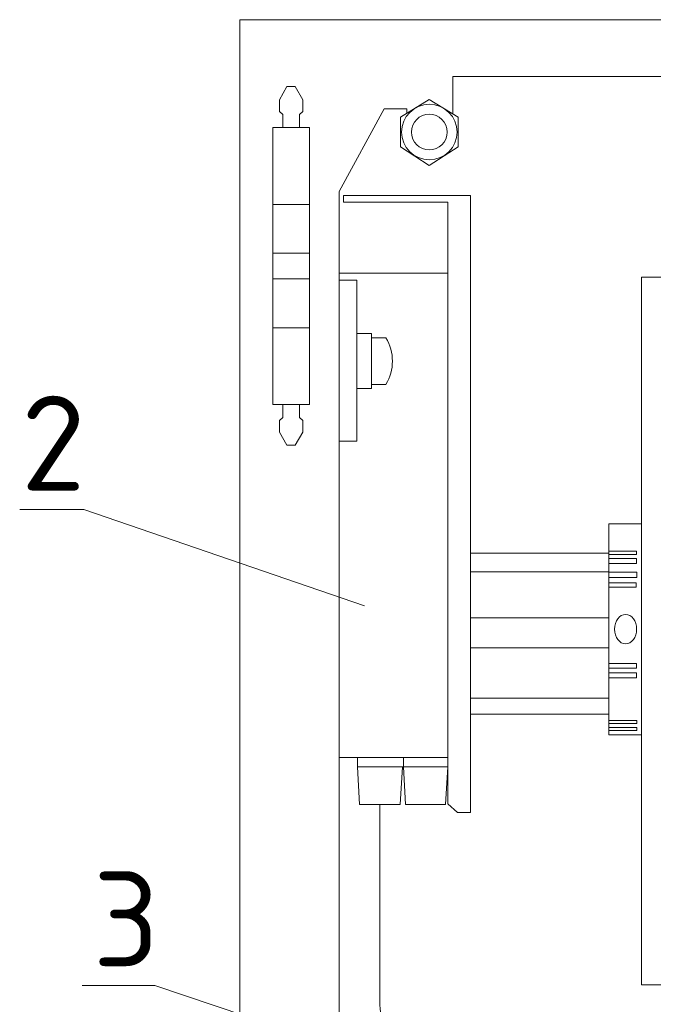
# Model space of a CAD drawing. Header units: millimetres. Extents: x 2008 to 593522, y -10016 to 93699.
# Tile 25 of 102: x 278412 to 280081, y 24468 to 27062. Entities that reach past the tile are written whole.
import ezdxf
from ezdxf import colors
from ezdxf.entities.mleader import LeaderData, LeaderLine
from ezdxf.math import Vec2, Vec3

# ---------------------------------------------------------------- set-up
doc = ezdxf.new("R2010")
doc.units = ezdxf.units.MM
doc.styles.add('MtXpl_ISOCPEUR', font='isocpeur.ttf')
doc.styles.get("Standard").update_dxf_attribs({"font": 'arial.ttf'})
doc.linetypes.add('TEXT_LINE', pattern='A,5,-3,["BOK",Standard,S=2.5,R=0,X=0,Y=-1.25],-9,5,-3,0,-3', length=28)

# ---------------------------------------------------------------- blocks, each defined once
blk = doc.blocks.new('A$C595002f6')
at = {"lineweight": 0}
for p, q in [((1202.6, 2822.4), (1222.5, 2856.9)), ((1202.6, 2822.4), (1222.5, 2856.9)), ((1202.6, 2822.4), (1222.5, 2856.9)), ((1222.5, 2856.9), (1233.5, 2856.9)), ((1222.5, 2856.9), (1233.5, 2856.9)), ((1222.5, 2856.9), (1233.5, 2856.9)), ((1244.5, 2856.9), (1233.5, 2856.9)), ((1244.5, 2856.9), (1233.5, 2856.9)), ((1244.5, 2856.9), (1233.5, 2856.9)), ((1264.4, 2822.4), (1244.5, 2856.9)), ((1264.4, 2822.4), (1244.5, 2856.9)), ((1264.4, 2822.4), (1244.5, 2856.9)), ((1202.6, 2791.5), (1202.6, 2822.4)), ((1202.6, 2791.5), (1202.6, 2822.4)), ((1202.6, 2791.5), (1202.6, 2822.4)), ((1264.4, 2791.5), (1264.4, 2822.4)), ((1264.4, 2791.5), (1264.4, 2822.4)), ((1264.4, 2791.5), (1264.4, 2822.4)), ((1211.5, 2783.3), (1202.6, 2791.5)), ((1211.5, 2783.3), (1202.6, 2791.5)), ((1211.5, 2783.3), (1202.6, 2791.5)), ((1211.5, 2749.5), (1211.5, 2783.3)), ((1211.5, 2749.5), (1211.5, 2783.3)), ((1211.5, 2749.5), (1211.5, 2783.3)), ((1255.5, 2783.3), (1264.4, 2791.5)), ((1255.5, 2783.3), (1264.4, 2791.5)), ((1255.5, 2783.3), (1264.4, 2791.5)), ((1255.5, 2749.5), (1255.5, 2783.3)), ((1255.5, 2749.5), (1255.5, 2783.3)), ((1255.5, 2749.5), (1255.5, 2783.3)), ((1184.9, 2749.5), (1282.1, 2749.5)), ((1184.9, 2019.5), (1184.9, 2749.5)), ((1184.9, 2749.5), (1282.1, 2749.5)), ((1184.9, 2019.5), (1184.9, 2749.5)), ((1184.9, 2749.5), (1282.1, 2749.5)), ((1184.9, 2019.5), (1184.9, 2749.5)), ((1282.1, 2749.5), (1282.1, 2019.5)), ((1282.1, 2749.5), (1282.1, 2019.5)), ((1282.1, 2749.5), (1282.1, 2019.5)), ((1095.2, 2570), (760.6, 2570)), ((760.6, 2570), (760.6, 944.5)), ((1095.2, 2570), (760.6, 2570)), ((760.6, 2570), (760.6, 944.5)), ((1095.2, 2570), (760.6, 2570)), ((760.6, 2570), (760.6, 944.5)), ((1095.2, 2553), (1095.2, 2570)), ((1095.2, 2553), (1095.2, 2570)), ((1095.2, 2553), (1095.2, 2570)), ((820.9, 967.6), (820.9, 2553)), ((820.9, 2553), (1095.2, 2553)), ((820.9, 967.6), (820.9, 2553)), ((820.9, 2553), (1095.2, 2553)), ((820.9, 967.6), (820.9, 2553)), ((820.9, 2553), (1095.2, 2553)), ((1184.9, 2546.3), (1282.1, 2546.3)), ((1184.9, 2546.3), (1282.1, 2546.3)), ((1184.9, 2546.3), (1282.1, 2546.3)), ((1184.9, 2418), (1282.1, 2418)), ((1184.9, 2418), (1282.1, 2418)), ((1184.9, 2418), (1282.1, 2418)), ((820.9, 2365.3), (1107.2, 2365.3)), ((820.9, 2365.3), (1107.2, 2365.3)), ((820.9, 2365.3), (1107.2, 2365.3)), ((-273.7, 2354.9), (310.1, 2354.9)), ((-273.7, 2354.9), (310.1, 2354.9)), ((-273.7, 2354.9), (310.1, 2354.9)), ((310.1, 2354.9), (310.1, 490.9)), ((310.1, 2354.9), (310.1, 490.9)), ((310.1, 2354.9), (310.1, 490.9)), ((1107.2, 2346.8), (1060.6, 2346.8)), ((1060.6, 2346.8), (1060.6, 1923.3)), ((1107.2, 2346.8), (1060.6, 2346.8)), ((1060.6, 2346.8), (1060.6, 1923.3)), ((1107.2, 2346.8), (1060.6, 2346.8)), ((1060.6, 2346.8), (1060.6, 1923.3)), ((1184.9, 2350.9), (1282.1, 2350.9)), ((1184.9, 2350.9), (1282.1, 2350.9)), ((1184.9, 2350.9), (1282.1, 2350.9)), ((1021.4, 2061.3), (1021.4, 2206.4)), ((1021.4, 2206.4), (1060.6, 2206.4)), ((1021.4, 2061.3), (1021.4, 2206.4)), ((1021.4, 2206.4), (1060.6, 2206.4)), ((1021.4, 2061.3), (1021.4, 2206.4)), ((1021.4, 2206.4), (1060.6, 2206.4)), ((1184.9, 2221.7), (1282.1, 2221.7)), ((1184.9, 2221.7), (1282.1, 2221.7)), ((1184.9, 2221.7), (1282.1, 2221.7)), ((1021.4, 2195.1), (983.6, 2195.1)), ((1021.4, 2195.1), (983.6, 2195.1)), ((1021.4, 2195.1), (983.6, 2195.1)), ((1021.4, 2072.6), (983.6, 2072.6)), ((1021.4, 2072.6), (983.6, 2072.6)), ((1021.4, 2072.6), (983.6, 2072.6)), ((1060.6, 2061.3), (1021.4, 2061.3)), ((1060.6, 2061.3), (1021.4, 2061.3)), ((1060.6, 2061.3), (1021.4, 2061.3)), ((1282.1, 2019.5), (1184.9, 2019.5)), ((1282.1, 2019.5), (1184.9, 2019.5)), ((1282.1, 2019.5), (1184.9, 2019.5)), ((1211.5, 2019.5), (1211.5, 1985.7)), ((1211.5, 2019.5), (1211.5, 1985.7)), ((1211.5, 2019.5), (1211.5, 1985.7)), ((1255.5, 2019.5), (1255.5, 1985.7)), ((1255.5, 2019.5), (1255.5, 1985.7)), ((1255.5, 2019.5), (1255.5, 1985.7)), ((1211.5, 1985.7), (1202.6, 1977.5)), ((1211.5, 1985.7), (1202.6, 1977.5)), ((1211.5, 1985.7), (1202.6, 1977.5)), ((1202.6, 1977.5), (1202.6, 1946.6)), ((1202.6, 1977.5), (1202.6, 1946.6)), ((1202.6, 1977.5), (1202.6, 1946.6)), ((1255.5, 1985.7), (1264.4, 1977.5)), ((1255.5, 1985.7), (1264.4, 1977.5)), ((1255.5, 1985.7), (1264.4, 1977.5)), ((1264.4, 1977.5), (1264.4, 1946.6)), ((1264.4, 1977.5), (1264.4, 1946.6)), ((1264.4, 1977.5), (1264.4, 1946.6)), ((1202.6, 1946.6), (1222.5, 1912.1)), ((1202.6, 1946.6), (1222.5, 1912.1)), ((1202.6, 1946.6), (1222.5, 1912.1)), ((1264.4, 1946.6), (1244.5, 1912.1)), ((1264.4, 1946.6), (1244.5, 1912.1)), ((1264.4, 1946.6), (1244.5, 1912.1)), ((1060.6, 1923.3), (1107.2, 1923.3)), ((1060.6, 1923.3), (1107.2, 1923.3)), ((1060.6, 1923.3), (1107.2, 1923.3)), ((1222.5, 1912.1), (1233.5, 1912.1)), ((1222.5, 1912.1), (1233.5, 1912.1)), ((1222.5, 1912.1), (1233.5, 1912.1)), ((1244.5, 1912.1), (1233.5, 1912.1)), ((1244.5, 1912.1), (1233.5, 1912.1)), ((1244.5, 1912.1), (1233.5, 1912.1)), ((396.9, 1704.9), (310.1, 1704.9)), ((310.1, 1704.9), (310.1, 1149.1)), ((396.9, 1704.9), (310.1, 1704.9)), ((310.1, 1704.9), (310.1, 1149.1)), ((396.9, 1704.9), (310.1, 1704.9)), ((396.9, 1149.1), (396.9, 1704.9)), ((396.9, 1149.1), (396.9, 1704.9)), ((396.9, 1632.8), (323.4, 1632.8)), ((323.4, 1632.8), (323.4, 1624.4)), ((396.9, 1632.8), (323.4, 1632.8)), ((323.4, 1632.8), (323.4, 1624.4)), ((396.9, 1632.8), (323.4, 1632.8)), ((323.4, 1632.8), (323.4, 1624.4)), ((323.4, 1624.4), (396.9, 1624.4)), ((323.4, 1624.4), (396.9, 1624.4)), ((323.4, 1624.4), (396.9, 1624.4)), ((396.9, 1614.2), (323.4, 1614.2)), ((323.4, 1614.2), (323.4, 1600.3)), ((396.9, 1614.2), (323.4, 1614.2)), ((323.4, 1614.2), (323.4, 1600.3)), ((396.9, 1614.2), (323.4, 1614.2)), ((323.4, 1614.2), (323.4, 1600.3)), ((396.9, 1627.9), (760.6, 1627.9)), ((396.9, 1627.9), (760.6, 1627.9)), ((396.9, 1627.9), (760.6, 1627.9)), ((323.4, 1600.3), (396.9, 1600.3)), ((323.4, 1600.3), (396.9, 1600.3)), ((323.4, 1600.3), (396.9, 1600.3)), ((396.9, 1577.9), (323, 1577.9)), ((323, 1577.9), (323, 1564.1)), ((396.9, 1577.9), (323, 1577.9)), ((323, 1577.9), (323, 1564.1)), ((396.9, 1577.9), (323, 1577.9)), ((323, 1577.9), (323, 1564.1)), ((323, 1564.1), (396.9, 1564.1)), ((323, 1564.1), (396.9, 1564.1)), ((323, 1564.1), (396.9, 1564.1)), ((396.9, 1578.9), (760.6, 1578.9)), ((396.9, 1578.9), (760.6, 1578.9)), ((396.9, 1578.9), (760.6, 1578.9)), ((396.9, 1549.3), (324.7, 1549.3)), ((324.7, 1549.3), (324.7, 1538.1)), ((396.9, 1549.3), (324.7, 1549.3)), ((324.7, 1549.3), (324.7, 1538.1)), ((396.9, 1549.3), (324.7, 1549.3)), ((324.7, 1549.3), (324.7, 1538.1)), ((324.7, 1538.1), (396.9, 1538.1)), ((324.7, 1538.1), (396.9, 1538.1)), ((324.7, 1538.1), (396.9, 1538.1)), ((396.9, 1457.4), (760.6, 1457.4)), ((396.9, 1457.4), (760.6, 1457.4)), ((396.9, 1457.4), (760.6, 1457.4)), ((396.9, 1378.1), (760.6, 1378.1)), ((396.9, 1378.1), (760.6, 1378.1)), ((396.9, 1378.1), (760.6, 1378.1)), ((396.9, 1337.1), (323.4, 1337.1)), ((323.4, 1337.1), (323.4, 1324.9)), ((396.9, 1337.1), (323.4, 1337.1)), ((323.4, 1337.1), (323.4, 1324.9)), ((396.9, 1337.1), (323.4, 1337.1)), ((323.4, 1337.1), (323.4, 1324.9)), ((323.4, 1324.9), (396.9, 1324.9)), ((323.4, 1324.9), (396.9, 1324.9)), ((323.4, 1324.9), (396.9, 1324.9)), ((396.9, 1312.7), (323.4, 1312.7)), ((323.4, 1312.7), (323.4, 1299.5)), ((396.9, 1312.7), (323.4, 1312.7)), ((323.4, 1312.7), (323.4, 1299.5)), ((396.9, 1312.7), (323.4, 1312.7)), ((323.4, 1312.7), (323.4, 1299.5)), ((323.4, 1299.5), (396.9, 1299.5)), ((323.4, 1299.5), (396.9, 1299.5)), ((323.4, 1299.5), (396.9, 1299.5)), ((396.9, 1246), (760.6, 1246)), ((396.9, 1246), (760.6, 1246)), ((396.9, 1246), (760.6, 1246)), ((396.9, 1203.8), (760.6, 1203.8)), ((396.9, 1203.8), (760.6, 1203.8)), ((396.9, 1203.8), (760.6, 1203.8)), ((396.9, 1169), (322.4, 1169)), ((322.4, 1169), (322.4, 1160.3)), ((396.9, 1169), (322.4, 1169)), ((322.4, 1169), (322.4, 1160.3)), ((396.9, 1169), (322.4, 1169)), ((322.4, 1169), (322.4, 1160.3)), ((396.9, 1186.8), (322.7, 1186.8)), ((322.7, 1186.8), (322.7, 1178.9)), ((396.9, 1186.8), (322.7, 1186.8)), ((322.7, 1186.8), (322.7, 1178.9)), ((396.9, 1186.8), (322.7, 1186.8)), ((322.7, 1186.8), (322.7, 1178.9)), ((322.7, 1178.9), (396.9, 1178.9)), ((322.7, 1178.9), (396.9, 1178.9)), ((322.7, 1178.9), (396.9, 1178.9)), ((310.1, 1149.1), (396.9, 1149.1)), ((310.1, 1149.1), (396.9, 1149.1)), ((310.1, 1149.1), (396.9, 1149.1)), ((322.4, 1160.3), (396.9, 1160.3)), ((322.4, 1160.3), (396.9, 1160.3)), ((322.4, 1160.3), (396.9, 1160.3)), ((820.9, 1089.8), (1107.2, 1089.8)), ((820.9, 1089.8), (1107.2, 1089.8)), ((820.9, 1089.8), (1107.2, 1089.8)), ((937.8, 1089.8), (937.8, 1065.1)), ((937.8, 1089.8), (937.8, 1065.1)), ((937.8, 1089.8), (937.8, 1065.1)), ((1058.7, 1089.8), (1058.7, 1065.1)), ((1058.7, 1089.8), (1058.7, 1065.1)), ((1058.7, 1089.8), (1058.7, 1065.1)), ((1058.7, 1065.1), (820.9, 1065.1)), ((826.9, 965.5), (820.9, 1065.1)), ((1058.7, 1065.1), (820.9, 1065.1)), ((826.9, 965.5), (820.9, 1065.1)), ((1058.7, 1065.1), (820.9, 1065.1)), ((826.9, 965.5), (820.9, 1065.1)), ((937.8, 1065.1), (932.6, 965.5)), ((937.8, 1065.1), (932.6, 965.5)), ((937.8, 1065.1), (932.6, 965.5)), ((939.8, 1065.1), (946.2, 965.5)), ((939.8, 1065.1), (946.2, 965.5)), ((939.8, 1065.1), (946.2, 965.5)), ((1053.6, 965.5), (1058.7, 1065.1)), ((1053.6, 965.5), (1058.7, 1065.1)), ((1053.6, 965.5), (1058.7, 1065.1)), ((795.3, 944.5), (820.9, 967.6)), ((795.3, 944.5), (820.9, 967.6)), ((795.3, 944.5), (820.9, 967.6)), ((932.6, 965.5), (826.9, 965.5)), ((932.6, 965.5), (826.9, 965.5)), ((932.6, 965.5), (826.9, 965.5)), ((946.2, 965.5), (1053.6, 965.5)), ((946.2, 965.5), (1053.6, 965.5)), ((946.2, 965.5), (1053.6, 965.5)), ((760.6, 944.5), (795.3, 944.5)), ((760.6, 944.5), (795.3, 944.5)), ((760.6, 944.5), (795.3, 944.5)), ((310.1, 490.9), (-273.7, 490.9)), ((310.1, 490.9), (-273.7, 490.9)), ((310.1, 490.9), (-273.7, 490.9))]:
    blk.add_line(p, q, dxfattribs=at)
for points in [[(-3191.6, -1536.7), (-3191.6, 3033.3), (1368.4, 3033.3), (1368.4, -1536.7), (-3191.6, -1536.7)], [(807.3, 2784.9), (807.2, 2883.3), (-2613.3, 2883.3), (-2613.3, 2786.4)], [(869.4, 2823.1), (793.3, 2776.3), (793.3, 2698.2), (869.4, 2649)], [(869.4, 2823.1), (793.3, 2776.3), (793.3, 2698.2), (869.4, 2649)], [(869.4, 2823.1), (793.3, 2776.3), (793.3, 2698.2), (869.4, 2649)], [(869.4, 2823.1), (945.5, 2776.3), (945.5, 2698.2), (869.4, 2649)], [(869.4, 2823.1), (945.5, 2776.3), (945.5, 2698.2), (869.4, 2649)], [(869.4, 2823.1), (945.5, 2776.3), (945.5, 2698.2), (869.4, 2649)], [(926.9, -1305.7), (926.9, -1314.1), (989.4, -1314.1), (1107.2, -1103.3), (1107.2, 2580.8), (988.2, 2798.1), (928.4, 2798.1), (928.4, 2786.8)], [(926.9, -1305.7), (926.9, -1314.1), (989.4, -1314.1), (1107.2, -1103.3), (1107.2, 2580.8), (988.2, 2798.1), (928.4, 2798.1), (928.4, 2786.8)], [(926.9, -1305.7), (926.9, -1314.1), (989.4, -1314.1), (1107.2, -1103.3), (1107.2, 2580.8), (988.2, 2798.1), (928.4, 2798.1), (928.4, 2786.8)]]:
    blk.add_lwpolyline(points, dxfattribs=at)
for radius in [73.1, 73.1, 73.1, 47.1, 47.1, 47.1]:
    blk.add_circle((869.4, 2737.3), radius, dxfattribs=at)
blk.add_arc((1085.6, 2133.8), 119, 149.001, 210.999, dxfattribs=at)
blk.add_arc((1085.6, 2133.8), 119, 149.001, 210.999, dxfattribs=at)
blk.add_arc((1085.6, 2133.8), 119, 149.001, 210.999, dxfattribs=at)
at = {"lineweight": 0, "extrusion": (0, 0, -1)}
blk.add_ellipse((352.4, 1427.7), major_axis=(0, 38.7), ratio=0.753425, dxfattribs=at)
blk.add_ellipse((352.4, 1427.7), major_axis=(0, 38.7), ratio=0.753425, dxfattribs=at)
blk.add_ellipse((352.4, 1427.7), major_axis=(0, 38.7), ratio=0.753425, dxfattribs=at)

msp = doc.modelspace()

# ---------------------------------------------------------------- linework, layer by layer
at = {"color": 1, "linetype": 'TEXT_LINE', "lineweight": 0, "ltscale": 50}
msp.add_lwpolyline([(279360.5274, 24994.1879), (279360.5274, 24467.5706, 0.414213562), (279480.5274, 24347.5706), (279518.8227, 24347.5706, -0.414213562), (279638.8227, 24227.5706), (279638.8227, 22159.0764)], format="xyb", dxfattribs=at)

# ---------------------------------------------------------------- block references
at = {"color": 18, "lineweight": 0, "ltscale": 0.006, "true_color": 0x000000, "xscale": -1}
msp.add_blockref('A$C595002f6', (280360.4062, 24028.6584), dxfattribs=at)

# ---------------------------------------------------------------- leaders
at = {"color": 1}
ml = msp.add_multileader_mtext('Standard', dxfattribs=at)
ml.set_content('2', color=1, style='MtXpl_ISOCPEUR')
ml.set_leader_properties(lineweight=0)
ml.build(insert=Vec2(0, 0))
ml.multileader.update_dxf_attribs({"has_dogleg": 0, "text_left_attachment_type": 6, "text_right_attachment_type": 6, "text_top_attachment_type": 10, "text_bottom_attachment_type": 10, "arrow_head_size": 0})
ctx = ml.context
ctx.base_point, ctx.char_height, ctx.arrow_head_size, ctx.landing_gap_size, ctx.plane_origin = Vec3(278455.5021, 25771.157, -70712.625), 250, 0, 0, Vec3(280173.6931, 25005.5544, -70712.625)
ctx.left_attachment, ctx.right_attachment = 6, 6
notes = []
notes.append((ctx, [(0, (1, 1, 0), (278588.5021, 25771.157, -70712.625), (-1, 0), 8, [(0, [(279320.6134, 25517.8813, -70712.625)], 0, [])])]))
ctx.mtext.insert, ctx.mtext.width, ctx.mtext.flow_direction = Vec3(278414.9155, 26071.157, -70712.625), 166.987298, 5
ml = msp.add_multileader_mtext('Standard', dxfattribs=at)
ml.set_content('3', color=1, style='MtXpl_ISOCPEUR')
ml.set_leader_properties(lineweight=0)
ml.build(insert=Vec2(0, 0))
ml.multileader.update_dxf_attribs({"has_dogleg": 0, "text_left_attachment_type": 6, "text_right_attachment_type": 6, "text_top_attachment_type": 10, "text_bottom_attachment_type": 10, "arrow_head_size": 0})
ctx = ml.context
ctx.base_point, ctx.char_height, ctx.arrow_head_size, ctx.landing_gap_size, ctx.plane_origin = Vec3(278642.5793, 24517.5744, -70712.625), 250, 0, 0, Vec3(280360.7703, 23751.9718, -70712.625)
ctx.left_attachment, ctx.right_attachment = 6, 6
notes.append((ctx, [(0, (1, 1, 0), (278775.5793, 24517.5744, -70712.625), (-1, 0), 8, [(0, [(279521.9819, 24264.2525, -70712.625)], 0, [])])]))
ctx.mtext.insert, ctx.mtext.flow_direction = Vec3(278603.8685, 24817.5744, -70712.625), 5
for ctx, leaders in notes:
    for number, flags, end, landing, length, lines in leaders:
        leader = LeaderData()
        leader.index, (leader.has_last_leader_line, leader.has_dogleg_vector, leader.attachment_direction) = number, flags
        leader.last_leader_point, leader.dogleg_vector, leader.dogleg_length = Vec3(end), Vec3(landing), length
        for number, points, colour, breaks in lines:
            line = LeaderLine()
            line.index, line.vertices, line.color, line.breaks = number, Vec3.list(points), colors.encode_raw_color(colour), breaks
            leader.lines.append(line)
        ctx.leaders.append(leader)

doc.saveas('drawing.dxf')
